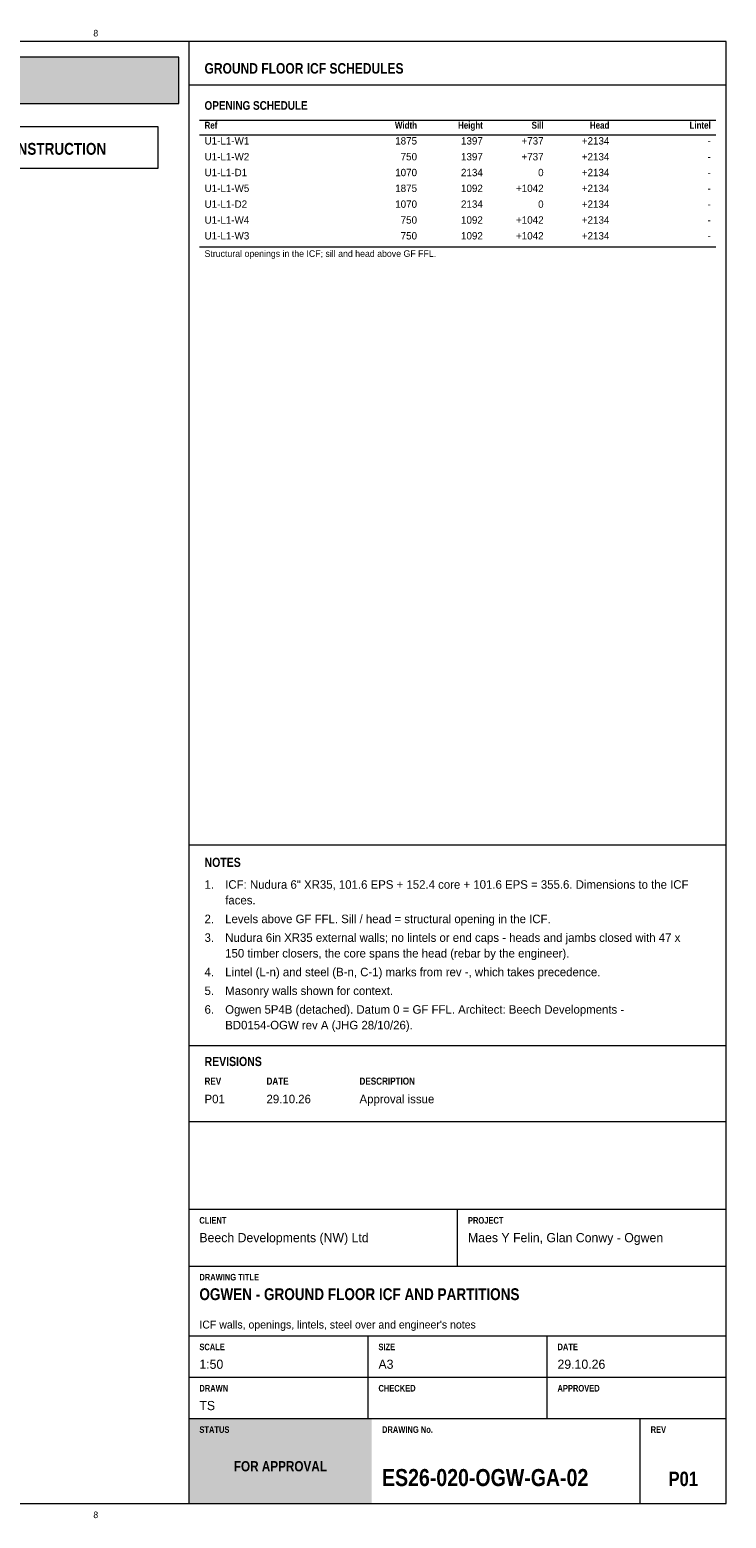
# Model space of a CAD drawing. Header units: millimetres. Extents: x 17 to 413, y 4 to 292.
# Tile 4 of 4: x 278 to 413, y 4 to 292. Entities that reach past the tile are written whole.
import ezdxf
from ezdxf.enums import TextEntityAlignment as Align

# ---------------------------------------------------------------- set-up
doc = ezdxf.new("R2010")
doc.units = ezdxf.units.MM
for name, color, linetype in [('FILL-TEAL', 7, 'Continuous'), ('FILL-WHITE', 7, 'Continuous'), ('LINE-INK', 7, 'Continuous'), ('LINE-RED', 7, 'Continuous'), ('LINE-TEAL', 7, 'Continuous'), ('TEXT-EPS', 7, 'Continuous'), ('TEXT-INK', 7, 'Continuous'), ('TEXT-RED', 7, 'Continuous'), ('TEXT-STEEL_GREY', 7, 'Continuous'), ('TEXT-TEAL', 7, 'Continuous'), ('TEXT-WHITE', 7, 'Continuous')]:
    doc.layers.add(name, color=color, linetype=linetype)
doc.styles.add('OpenSansCondensed-Bold', font='OpenSansCondensed-Bold.ttf')

msp = doc.modelspace()

# ---------------------------------------------------------------- hatches: boundary and pattern name
at = {"layer": 'FILL-TEAL', "true_color": 0x009e85}
h = msp.add_hatch(color=256, dxfattribs=at)
h.dxf.hatch_style = 1
h.paths.add_polyline_path([(309.01, 7), (344.37, 7), (344.37, 23.5), (309.01, 23.5)])
at = {"layer": 'FILL-WHITE', "true_color": 0xfff5f0}
h = msp.add_hatch(color=256, dxfattribs=at)
h.dxf.hatch_style = 1
h.paths.add_polyline_path([(23, 278), (307, 278), (307, 287), (23, 287)])

# ---------------------------------------------------------------- linework, layer by layer
at = {"layer": 'LINE-INK', "lineweight": 5}
for p, q in [((309, 7), (309, 290)), ((311, 274.8), (411, 274.8)), ((311, 271.94), (411, 271.94)), ((311, 250.3), (411, 250.3)), ((309, 134.54), (413, 134.54)), ((309, 95.7), (413, 95.7)), ((309, 81), (413, 81)), ((309, 64), (413, 64)), ((361, 53), (361, 64)), ((309, 53), (413, 53)), ((309, 39.5), (413, 39.5)), ((343.67, 31.5), (343.67, 39.5)), ((378.33, 31.5), (378.33, 39.5)), ((309, 31.5), (413, 31.5)), ((343.67, 23.5), (343.67, 31.5)), ((378.33, 23.5), (378.33, 31.5)), ((309, 23.5), (413, 23.5)), ((396.36, 7), (396.36, 23.5))]:
    msp.add_line(p, q, dxfattribs=at)
msp.add_lwpolyline([(20, 7), (413, 7), (413, 290), (20, 290)], close=True, dxfattribs=at)
at = {"layer": 'LINE-RED', "lineweight": 5}
for points in [[(23, 278), (307, 278), (307, 287), (23, 287)], [(226.21, 265.5), (303, 265.5), (303, 273.5), (226.21, 273.5)]]:
    msp.add_lwpolyline(points, close=True, dxfattribs=at)
at = {"layer": 'LINE-TEAL', "lineweight": 5}
msp.add_line((309, 281.6), (413, 281.6), dxfattribs=at)

# ---------------------------------------------------------------- texts
at = {"layer": 'TEXT-EPS', "style": 'OpenSansCondensed-Bold'}
msp.add_text('STATUS', height=1.27, dxfattribs=at).set_placement((311, 20.7))
at = {"layer": 'TEXT-INK', "style": 'OpenSansCondensed-Bold'}
for s, height, p in [('OPENING SCHEDULE', 1.6764, (312, 276.8)), ('NOTES', 1.778, (312, 130.24)), ('REVISIONS', 1.778, (312, 91.7)), ('OGWEN - GROUND FLOOR ICF AND PARTITIONS', 2.286, (311, 46.4)), ('ES26-020-OGW-GA-02', 3.302, (346.36, 10.4))]:
    msp.add_text(s, height=height, dxfattribs=at).set_placement(p)
at = {"layer": 'TEXT-INK'}
for s, height, p in [('U1-L1-W1', 1.422, (312, 270.08)), ('U1-L1-W2', 1.422, (312, 267.01)), ('U1-L1-D1', 1.422, (312, 263.95)), ('U1-L1-W5', 1.422, (312, 260.89)), ('U1-L1-D2', 1.422, (312, 257.83)), ('U1-L1-W4', 1.422, (312, 254.76)), ('U1-L1-W3', 1.422, (312, 251.7)), ('1.', 1.651, (312, 126.02)), ('ICF: Nudura 6" XR35, 101.6 EPS + 152.4 core + 101.6 EPS = 355.6. Dimensions to the ICF', 1.651, (316, 126.02)), ('faces.', 1.651, (316, 122.99)), ('2.', 1.651, (312, 119.36)), ('Levels above GF FFL. Sill / head = structural opening in the ICF.', 1.651, (316, 119.36)), ('3.', 1.651, (312, 115.74)), ('Nudura 6in XR35 external walls; no lintels or end caps - heads and jambs closed with 47 x', 1.651, (316, 115.74)), ('150 timber closers, the core spans the head (rebar by the engineer).', 1.651, (316, 112.71)), ('4.', 1.651, (312, 109.08)), ('Lintel (L-n) and steel (B-n, C-1) marks from rev -, which takes precedence.', 1.651, (316, 109.08)), ('5.', 1.651, (312, 105.45)), ('Masonry walls shown for context.', 1.651, (316, 105.45)), ('6.', 1.651, (312, 101.83)), ('Ogwen 5P4B (detached). Datum 0 = GF FFL. Architect: Beech Developments -', 1.651, (316, 101.83)), ('BD0154-OGW rev A (JHG 28/10/26).', 1.651, (316, 98.8)), ('P01', 1.651, (312, 84.5)), ('29.10.26', 1.651, (324, 84.5)), ('Approval issue', 1.651, (342, 84.5)), ('Beech Developments (NW) Ltd', 1.778, (311, 57.6)), ('Maes Y Felin, Glan Conwy - Ogwen', 1.778, (363, 57.6)), ('1:50', 1.778, (311, 33.1)), ('A3', 1.778, (345.67, 33.1)), ('29.10.26', 1.778, (380.33, 33.1)), ('TS', 1.778, (311, 25.1))]:
    msp.add_text(s, height=height, dxfattribs=at).set_placement(p)
for s, height, p in [('1875', 1.422, (353.14, 270.08)), ('1397', 1.422, (365.88, 270.08)), ('+737', 1.422, (377.64, 270.08)), ('+2134', 1.422, (390.38, 270.08)), ('750', 1.422, (353.14, 267.01)), ('1397', 1.422, (365.88, 267.01)), ('+737', 1.422, (377.64, 267.01)), ('+2134', 1.422, (390.38, 267.01)), ('-', 1.42, (410, 270.08)), ('1070', 1.422, (353.14, 263.95)), ('2134', 1.422, (365.88, 263.95)), ('0', 1.42, (377.64, 263.95)), ('+2134', 1.422, (390.38, 263.95)), ('-', 1.42, (410, 267.01)), ('1875', 1.422, (353.14, 260.89)), ('1092', 1.422, (365.88, 260.89)), ('+1042', 1.422, (377.64, 260.89)), ('+2134', 1.422, (390.38, 260.89)), ('-', 1.42, (410, 263.95)), ('-', 1.42, (410, 260.89)), ('1070', 1.422, (353.14, 257.83)), ('2134', 1.422, (365.88, 257.83)), ('0', 1.42, (377.64, 257.83)), ('+2134', 1.422, (390.38, 257.83)), ('-', 1.42, (410, 257.83)), ('750', 1.422, (353.14, 254.76)), ('1092', 1.422, (365.88, 254.76)), ('+1042', 1.422, (377.64, 254.76)), ('+2134', 1.422, (390.38, 254.76)), ('-', 1.42, (410, 254.76)), ('750', 1.422, (353.14, 251.7)), ('1092', 1.422, (365.88, 251.7)), ('+1042', 1.422, (377.64, 251.7)), ('+2134', 1.422, (390.38, 251.7)), ('-', 1.42, (410, 251.7))]:
    msp.add_text(s, height=height, dxfattribs=at).set_placement(p, align=Align.RIGHT)
at = {"layer": 'TEXT-INK', "style": 'OpenSansCondensed-Bold'}
msp.add_text('P01', height=2.794, dxfattribs=at).set_placement((404.68, 10.4), align=Align.CENTER)
at = {"layer": 'TEXT-RED', "style": 'OpenSansCondensed-Bold'}
msp.add_text('FOR APPROVAL - NOT FOR CONSTRUCTION', height=2.286, dxfattribs=at).set_placement((264.6, 268.1), align=Align.CENTER)
at = {"layer": 'TEXT-STEEL_GREY'}
for p in [(290.94, 291), (290.94, 4.2)]:
    msp.add_text('8', height=1.27, dxfattribs=at).set_placement(p, align=Align.CENTER)
at = {"layer": 'TEXT-STEEL_GREY', "style": 'OpenSansCondensed-Bold'}
for s, height, p in [('Ref', 1.346, (312, 273.14)), ('REV', 1.372, (312, 88.1)), ('DATE', 1.372, (324, 88.1)), ('DESCRIPTION', 1.3716, (342, 88.1)), ('CLIENT', 1.27, (311, 61.2)), ('PROJECT', 1.27, (363, 61.2)), ('DRAWING TITLE', 1.27, (311, 50.2)), ('SCALE', 1.27, (311, 36.7)), ('SIZE', 1.27, (345.67, 36.7)), ('DATE', 1.27, (380.33, 36.7)), ('DRAWN', 1.27, (311, 28.7)), ('CHECKED', 1.27, (345.67, 28.7)), ('APPROVED', 1.27, (380.33, 28.7)), ('DRAWING No.', 1.27, (346.36, 20.7)), ('REV', 1.27, (398.36, 20.7))]:
    msp.add_text(s, height=height, dxfattribs=at).set_placement(p)
for s, p in [('Width', (353.14, 273.14)), ('Height', (365.88, 273.14)), ('Sill', (377.64, 273.14)), ('Head', (390.38, 273.14)), ('Lintel', (410, 273.14))]:
    msp.add_text(s, height=1.346, dxfattribs=at).set_placement(p, align=Align.RIGHT)
at = {"layer": 'TEXT-STEEL_GREY'}
for s, height, p in [('Structural openings in the ICF; sill and head above GF FFL.', 1.27, (312, 248.33)), ("ICF walls, openings, lintels, steel over and engineer's notes", 1.524, (311, 40.9))]:
    msp.add_text(s, height=height, dxfattribs=at).set_placement(p)
at = {"layer": 'TEXT-TEAL', "style": 'OpenSansCondensed-Bold'}
msp.add_text('GROUND FLOOR ICF SCHEDULES', height=2.032, dxfattribs=at).set_placement((312, 283.8))
at = {"layer": 'TEXT-WHITE', "style": 'OpenSansCondensed-Bold'}
msp.add_text('FOR APPROVAL', height=1.9812, dxfattribs=at).set_placement((326.68, 13.25), align=Align.CENTER)

doc.saveas('drawing.dxf')
